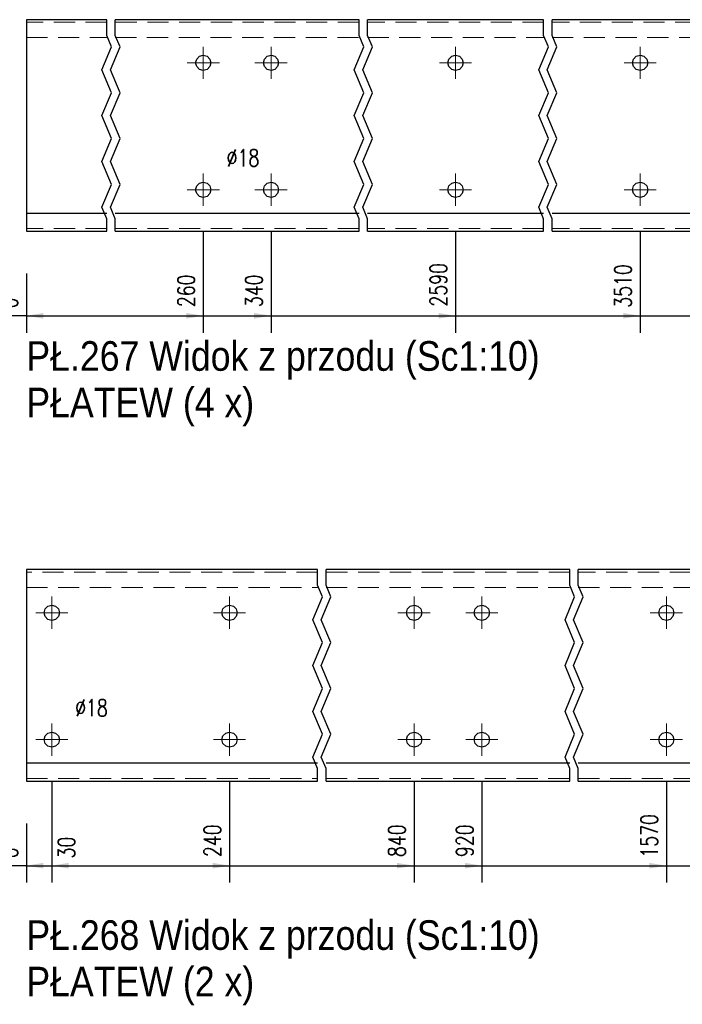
# Model space of a CAD drawing. Header units: millimetres. Extents: x -134 to 978, y 9358 to 10027.
# Tile 8 of 44: x -87 to -9, y 9600 to 9716. Entities that reach past the tile are written whole.
import ezdxf

# ---------------------------------------------------------------- set-up
doc = ezdxf.new("R2010")
doc.units = ezdxf.units.MM
doc.header["$LTSCALE"] = 10
doc.linetypes.add('HIDDEN', pattern=[0.375, 0.25, -0.125])
doc.linetypes.add('MITTE', pattern=[2, 1.25, -0.25, 0.25, -0.25])
doc.layers.get('Defpoints').update_dxf_attribs({"color": 1})
for name, color, linetype, lineweight in [('PS_Bolt', 4, 'Continuous', 13), ('PS_DIM', 4, 'Continuous', 13), ('PS_Hidden', 2, 'HIDDEN', 9), ('PS_Mid', 5, 'MITTE', 15), ('PS_Shape', 161, 'Continuous', 30), ('PS_SOLID', 7, 'Continuous', 30), ('PS_TEXT', 3, 'Continuous', 18)]:
    doc.layers.add(name, color=color, linetype=linetype, lineweight=lineweight)
doc.styles.add('gil', font='txt', dxfattribs={"width": 0.9})
doc.styles.add('simplex', font='simplex.shx', dxfattribs={"width": 0.75})
doc.dimstyles.new('1_10_GŁ_DS1-LS10', dxfattribs={"dimtxt": 2, "dimasz": 2, "dimexe": 2, "dimexo": 5, "dimgap": 1, "dimtad": 1, "dimjust": 4, "dimdec": 0, "dimlfac": 10, "dimtxsty": 'simplex', "dimblk1": 'NONE', "dimsah": 1, "dimcen": 2, "dimclrd": 256, "dimclre": 256, "dimclrt": 3, "dimadec": 1, "dimazin": 0, "dimtfac": 1, "dimtdec": 0, "dimtmove": 2, "dimatfit": 3, "dimfxl": 1, "dimarcsym": 0})

# ---------------------------------------------------------------- blocks, each defined once
blk = doc.blocks.new('*D65')
at = {"layer": 'Defpoints', "color": 0, "transparency": 16777216}
for p in [(-86.6, 9691.44), (-86.6, 9691.44), (-86.6, 9681.44)]:
    blk.add_point(p, dxfattribs=at)
at = {"layer": 'PS_DIM', "lineweight": -2, "transparency": 16777216}
for p, q in [((-86.6, 9686.44), (-86.6, 9679.44)), ((-86.6, 9686.44), (-86.6, 9679.44)), ((-86.6, 9681.44), (-88.6, 9681.44)), ((-86.6, 9681.44), (-86.6, 9681.44)), ((-84.6, 9681.44), (-82.6, 9681.44))]:
    blk.add_line(p, q, dxfattribs=at)
at = {"layer": 'PS_DIM', "transparency": 16777216}
blk.add_solid([(-84.6, 9681.77), (-84.6, 9681.11), (-86.6, 9681.44)], dxfattribs=at)
at = {"layer": 'PS_DIM', "color": 3, "transparency": 16777216, "insert": (-88.62, 9682.96), "char_height": 2, "attachment_point": 5, "rotation": 90, "style": 'simplex'}
blk.add_mtext('0', dxfattribs=at)
blk = doc.blocks.new('_None')
blk = doc.blocks.new('*D66')
at = {"layer": 'Defpoints', "color": 0, "transparency": 16777216}
for p in [(-65.7, 9696.34), (-86.6, 9691.44), (-65.7, 9681.44)]:
    blk.add_point(p, dxfattribs=at)
at = {"layer": 'PS_DIM', "lineweight": -2, "transparency": 16777216}
for p, q in [((-65.7, 9691.34), (-65.7, 9679.44)), ((-86.6, 9686.44), (-86.6, 9679.44)), ((-86.6, 9681.44), (-67.7, 9681.44))]:
    blk.add_line(p, q, dxfattribs=at)
at = {"layer": 'PS_DIM', "transparency": 16777216}
blk.add_solid([(-67.7, 9681.77), (-67.7, 9681.11), (-65.7, 9681.44)], dxfattribs=at)
at = {"layer": 'PS_DIM', "color": 3, "transparency": 16777216, "insert": (-67.72, 9684.39), "char_height": 2, "attachment_point": 5, "rotation": 90, "style": 'simplex'}
blk.add_mtext('260', dxfattribs=at)
blk = doc.blocks.new('*D67')
at = {"layer": 'Defpoints', "color": 0, "transparency": 16777216}
for p in [(-57.7, 9696.34), (-86.6, 9691.44), (-57.7, 9681.44)]:
    blk.add_point(p, dxfattribs=at)
at = {"layer": 'PS_DIM', "lineweight": -2, "transparency": 16777216}
for p, q in [((-57.7, 9691.34), (-57.7, 9679.44)), ((-86.6, 9686.44), (-86.6, 9679.44)), ((-86.6, 9681.44), (-59.7, 9681.44))]:
    blk.add_line(p, q, dxfattribs=at)
at = {"layer": 'PS_DIM', "transparency": 16777216}
blk.add_solid([(-59.7, 9681.77), (-59.7, 9681.11), (-57.7, 9681.44)], dxfattribs=at)
at = {"layer": 'PS_DIM', "color": 3, "transparency": 16777216, "insert": (-59.72, 9684.39), "char_height": 2, "attachment_point": 5, "rotation": 90, "style": 'simplex'}
blk.add_mtext('340', dxfattribs=at)
blk = doc.blocks.new('*D68')
at = {"layer": 'Defpoints', "color": 0, "transparency": 16777216}
for p in [(-35.9, 9696.34), (-86.6, 9691.44), (-35.9, 9681.44)]:
    blk.add_point(p, dxfattribs=at)
at = {"layer": 'PS_DIM', "lineweight": -2, "transparency": 16777216}
for p, q in [((-35.9, 9691.34), (-35.9, 9679.44)), ((-86.6, 9686.44), (-86.6, 9679.44)), ((-86.6, 9681.44), (-37.9, 9681.44))]:
    blk.add_line(p, q, dxfattribs=at)
at = {"layer": 'PS_DIM', "transparency": 16777216}
blk.add_solid([(-37.9, 9681.77), (-37.9, 9681.11), (-35.9, 9681.44)], dxfattribs=at)
at = {"layer": 'PS_DIM', "color": 3, "transparency": 16777216, "insert": (-37.92, 9685.1), "char_height": 2, "attachment_point": 5, "rotation": 90, "style": 'simplex'}
blk.add_mtext('2590', dxfattribs=at)
blk = doc.blocks.new('*D69')
at = {"layer": 'Defpoints', "color": 0, "transparency": 16777216}
for p in [(-14.1, 9696.34), (-86.6, 9691.44), (-14.1, 9681.44)]:
    blk.add_point(p, dxfattribs=at)
at = {"layer": 'PS_DIM', "lineweight": -2, "transparency": 16777216}
for p, q in [((-14.1, 9691.34), (-14.1, 9679.44)), ((-86.6, 9686.44), (-86.6, 9679.44)), ((-86.6, 9681.44), (-16.1, 9681.44))]:
    blk.add_line(p, q, dxfattribs=at)
at = {"layer": 'PS_DIM', "transparency": 16777216}
blk.add_solid([(-16.1, 9681.77), (-16.1, 9681.11), (-14.1, 9681.44)], dxfattribs=at)
at = {"layer": 'PS_DIM', "color": 3, "transparency": 16777216, "insert": (-16.12, 9684.96), "char_height": 2, "attachment_point": 5, "rotation": 90, "style": 'simplex'}
blk.add_mtext('3510', dxfattribs=at)
blk = doc.blocks.new('*D70')
at = {"layer": 'Defpoints', "color": 0, "transparency": 16777216}
for p in [(7.7, 9696.34), (-86.6, 9691.44), (7.7, 9681.44)]:
    blk.add_point(p, dxfattribs=at)
at = {"layer": 'PS_DIM', "lineweight": -2, "transparency": 16777216}
for p, q in [((7.7, 9691.34), (7.7, 9679.44)), ((-86.6, 9686.44), (-86.6, 9679.44)), ((-86.6, 9681.44), (5.7, 9681.44))]:
    blk.add_line(p, q, dxfattribs=at)
at = {"layer": 'PS_DIM', "transparency": 16777216}
blk.add_solid([(5.7, 9681.77), (5.7, 9681.11), (7.7, 9681.44)], dxfattribs=at)
at = {"layer": 'PS_DIM', "color": 3, "transparency": 16777216, "insert": (5.68, 9685.1), "char_height": 2, "attachment_point": 5, "rotation": 90, "style": 'simplex'}
blk.add_mtext('4260', dxfattribs=at)
blk = doc.blocks.new('*D71')
at = {"layer": 'Defpoints', "color": 0, "transparency": 16777216}
for p in [(29.5, 9696.34), (-86.6, 9691.44), (29.5, 9681.44)]:
    blk.add_point(p, dxfattribs=at)
at = {"layer": 'PS_DIM', "lineweight": -2, "transparency": 16777216}
for p, q in [((29.5, 9691.34), (29.5, 9679.44)), ((-86.6, 9686.44), (-86.6, 9679.44)), ((-86.6, 9681.44), (27.5, 9681.44))]:
    blk.add_line(p, q, dxfattribs=at)
at = {"layer": 'PS_DIM', "transparency": 16777216}
blk.add_solid([(27.5, 9681.77), (27.5, 9681.11), (29.5, 9681.44)], dxfattribs=at)
at = {"layer": 'PS_DIM', "color": 3, "transparency": 16777216, "insert": (27.48, 9684.96), "char_height": 2, "attachment_point": 5, "rotation": 90, "style": 'simplex'}
blk.add_mtext('4910', dxfattribs=at)
blk = doc.blocks.new('*D72')
at = {"layer": 'Defpoints', "color": 0, "transparency": 16777216}
for p in [(37.5, 9696.34), (-86.6, 9691.44), (37.5, 9681.44)]:
    blk.add_point(p, dxfattribs=at)
at = {"layer": 'PS_DIM', "lineweight": -2, "transparency": 16777216}
for p, q in [((37.5, 9691.34), (37.5, 9679.44)), ((-86.6, 9686.44), (-86.6, 9679.44)), ((-86.6, 9681.44), (35.5, 9681.44))]:
    blk.add_line(p, q, dxfattribs=at)
at = {"layer": 'PS_DIM', "transparency": 16777216}
blk.add_solid([(35.5, 9681.77), (35.5, 9681.11), (37.5, 9681.44)], dxfattribs=at)
at = {"layer": 'PS_DIM', "color": 3, "transparency": 16777216, "insert": (35.48, 9685.1), "char_height": 2, "attachment_point": 5, "rotation": 90, "style": 'simplex'}
blk.add_mtext('4990', dxfattribs=at)
blk = doc.blocks.new('*D73')
at = {"layer": 'Defpoints', "color": 0, "transparency": 16777216}
for p in [(59.3, 9696.34), (-86.6, 9691.44), (59.3, 9681.44)]:
    blk.add_point(p, dxfattribs=at)
at = {"layer": 'PS_DIM', "lineweight": -2, "transparency": 16777216}
for p, q in [((59.3, 9691.34), (59.3, 9679.44)), ((-86.6, 9686.44), (-86.6, 9679.44)), ((-86.6, 9681.44), (57.3, 9681.44))]:
    blk.add_line(p, q, dxfattribs=at)
at = {"layer": 'PS_DIM', "transparency": 16777216}
blk.add_solid([(57.3, 9681.77), (57.3, 9681.11), (59.3, 9681.44)], dxfattribs=at)
at = {"layer": 'PS_DIM', "color": 3, "transparency": 16777216, "insert": (57.28, 9685.1), "char_height": 2, "attachment_point": 5, "rotation": 90, "style": 'simplex'}
blk.add_mtext('5590', dxfattribs=at)
blk = doc.blocks.new('*D74')
at = {"layer": 'Defpoints', "color": 0, "transparency": 16777216}
for p in [(80.3, 9696.34), (-86.6, 9691.44), (80.3, 9681.44)]:
    blk.add_point(p, dxfattribs=at)
at = {"layer": 'PS_DIM', "lineweight": -2, "transparency": 16777216}
for p, q in [((80.3, 9691.34), (80.3, 9679.44)), ((-86.6, 9686.44), (-86.6, 9679.44)), ((-86.6, 9681.44), (78.3, 9681.44))]:
    blk.add_line(p, q, dxfattribs=at)
at = {"layer": 'PS_DIM', "transparency": 16777216}
blk.add_solid([(78.3, 9681.77), (78.3, 9681.11), (80.3, 9681.44)], dxfattribs=at)
at = {"layer": 'PS_DIM', "color": 3, "transparency": 16777216, "insert": (78.28, 9685.1), "char_height": 2, "attachment_point": 5, "rotation": 90, "style": 'simplex'}
blk.add_mtext('5800', dxfattribs=at)
blk = doc.blocks.new('*D75')
at = {"layer": 'Defpoints', "color": 0, "transparency": 16777216}
for p in [(-86.6, 9691.44), (83.3, 9691.44), (83.3, 9681.44)]:
    blk.add_point(p, dxfattribs=at)
at = {"layer": 'PS_DIM', "lineweight": -2, "transparency": 16777216}
for p, q in [((-86.6, 9686.44), (-86.6, 9679.44)), ((83.3, 9686.44), (83.3, 9679.44)), ((-86.6, 9681.44), (81.3, 9681.44))]:
    blk.add_line(p, q, dxfattribs=at)
at = {"layer": 'PS_DIM', "transparency": 16777216}
blk.add_solid([(81.3, 9681.77), (81.3, 9681.11), (83.3, 9681.44)], dxfattribs=at)
at = {"layer": 'PS_DIM', "color": 3, "transparency": 16777216, "insert": (81.82, 9685.21), "char_height": 2, "attachment_point": 5, "rotation": 90, "style": 'simplex'}
blk.add_mtext('5830', dxfattribs=at)
blk = doc.blocks.new('*D82')
at = {"layer": 'Defpoints', "color": 0, "transparency": 16777216}
for p in [(-86.6, 9626.44), (-86.6, 9626.44), (-86.6, 9616.44)]:
    blk.add_point(p, dxfattribs=at)
at = {"layer": 'PS_DIM', "lineweight": -2, "transparency": 16777216}
for p, q in [((-86.6, 9621.44), (-86.6, 9614.44)), ((-86.6, 9621.44), (-86.6, 9614.44)), ((-86.6, 9616.44), (-88.6, 9616.44)), ((-86.6, 9616.44), (-86.6, 9616.44)), ((-84.6, 9616.44), (-82.6, 9616.44))]:
    blk.add_line(p, q, dxfattribs=at)
at = {"layer": 'PS_DIM', "transparency": 16777216}
blk.add_solid([(-84.6, 9616.77), (-84.6, 9616.11), (-86.6, 9616.44)], dxfattribs=at)
at = {"layer": 'PS_DIM', "color": 3, "transparency": 16777216, "insert": (-88.62, 9617.96), "char_height": 2, "attachment_point": 5, "rotation": 90, "style": 'simplex'}
blk.add_mtext('0', dxfattribs=at)
blk = doc.blocks.new('*D83')
at = {"layer": 'Defpoints', "color": 0, "transparency": 16777216}
for p in [(-83.6, 9631.34), (-86.6, 9626.44), (-83.6, 9616.44)]:
    blk.add_point(p, dxfattribs=at)
at = {"layer": 'PS_DIM', "lineweight": -2, "transparency": 16777216}
for p, q in [((-83.6, 9626.34), (-83.6, 9614.44)), ((-86.6, 9621.44), (-86.6, 9614.44)), ((-86.6, 9616.44), (-88.6, 9616.44)), ((-86.6, 9616.44), (-83.6, 9616.44)), ((-81.6, 9616.44), (-79.6, 9616.44))]:
    blk.add_line(p, q, dxfattribs=at)
at = {"layer": 'PS_DIM', "transparency": 16777216}
blk.add_solid([(-81.6, 9616.77), (-81.6, 9616.11), (-83.6, 9616.44)], dxfattribs=at)
at = {"layer": 'PS_DIM', "color": 3, "transparency": 16777216, "insert": (-81.86, 9618.58), "char_height": 2, "attachment_point": 5, "rotation": 90, "style": 'simplex'}
blk.add_mtext('30', dxfattribs=at)
blk = doc.blocks.new('*D84')
at = {"layer": 'Defpoints', "color": 0, "transparency": 16777216}
for p in [(-62.6, 9631.34), (-86.6, 9626.44), (-62.6, 9616.44)]:
    blk.add_point(p, dxfattribs=at)
at = {"layer": 'PS_DIM', "lineweight": -2, "transparency": 16777216}
for p, q in [((-62.6, 9626.34), (-62.6, 9614.44)), ((-86.6, 9621.44), (-86.6, 9614.44)), ((-86.6, 9616.44), (-64.6, 9616.44))]:
    blk.add_line(p, q, dxfattribs=at)
at = {"layer": 'PS_DIM', "transparency": 16777216}
blk.add_solid([(-64.6, 9616.77), (-64.6, 9616.11), (-62.6, 9616.44)], dxfattribs=at)
at = {"layer": 'PS_DIM', "color": 3, "transparency": 16777216, "insert": (-64.62, 9619.39), "char_height": 2, "attachment_point": 5, "rotation": 90, "style": 'simplex'}
blk.add_mtext('240', dxfattribs=at)
blk = doc.blocks.new('*D85')
at = {"layer": 'Defpoints', "color": 0, "transparency": 16777216}
for p in [(-40.8, 9631.34), (-86.6, 9626.44), (-40.8, 9616.44)]:
    blk.add_point(p, dxfattribs=at)
at = {"layer": 'PS_DIM', "lineweight": -2, "transparency": 16777216}
for p, q in [((-40.8, 9626.34), (-40.8, 9614.44)), ((-86.6, 9621.44), (-86.6, 9614.44)), ((-86.6, 9616.44), (-42.8, 9616.44))]:
    blk.add_line(p, q, dxfattribs=at)
at = {"layer": 'PS_DIM', "transparency": 16777216}
blk.add_solid([(-42.8, 9616.77), (-42.8, 9616.11), (-40.8, 9616.44)], dxfattribs=at)
at = {"layer": 'PS_DIM', "color": 3, "transparency": 16777216, "insert": (-42.82, 9619.39), "char_height": 2, "attachment_point": 5, "rotation": 90, "style": 'simplex'}
blk.add_mtext('840', dxfattribs=at)
blk = doc.blocks.new('*D86')
at = {"layer": 'Defpoints', "color": 0, "transparency": 16777216}
for p in [(-32.8, 9631.34), (-86.6, 9626.44), (-32.8, 9616.44)]:
    blk.add_point(p, dxfattribs=at)
at = {"layer": 'PS_DIM', "lineweight": -2, "transparency": 16777216}
for p, q in [((-32.8, 9626.34), (-32.8, 9614.44)), ((-86.6, 9621.44), (-86.6, 9614.44)), ((-86.6, 9616.44), (-34.8, 9616.44))]:
    blk.add_line(p, q, dxfattribs=at)
at = {"layer": 'PS_DIM', "transparency": 16777216}
blk.add_solid([(-34.8, 9616.77), (-34.8, 9616.11), (-32.8, 9616.44)], dxfattribs=at)
at = {"layer": 'PS_DIM', "color": 3, "transparency": 16777216, "insert": (-34.82, 9619.39), "char_height": 2, "attachment_point": 5, "rotation": 90, "style": 'simplex'}
blk.add_mtext('920', dxfattribs=at)
blk = doc.blocks.new('*D87')
at = {"layer": 'Defpoints', "color": 0, "transparency": 16777216}
for p in [(-11, 9631.34), (-86.6, 9626.44), (-11, 9616.44)]:
    blk.add_point(p, dxfattribs=at)
at = {"layer": 'PS_DIM', "lineweight": -2, "transparency": 16777216}
for p, q in [((-11, 9626.34), (-11, 9614.44)), ((-86.6, 9621.44), (-86.6, 9614.44)), ((-86.6, 9616.44), (-13, 9616.44))]:
    blk.add_line(p, q, dxfattribs=at)
at = {"layer": 'PS_DIM', "transparency": 16777216}
blk.add_solid([(-13, 9616.77), (-13, 9616.11), (-11, 9616.44)], dxfattribs=at)
at = {"layer": 'PS_DIM', "color": 3, "transparency": 16777216, "insert": (-13.02, 9619.96), "char_height": 2, "attachment_point": 5, "rotation": 90, "style": 'simplex'}
blk.add_mtext('1570', dxfattribs=at)
blk = doc.blocks.new('*D88')
at = {"layer": 'Defpoints', "color": 0, "transparency": 16777216}
for p in [(10.8, 9631.34), (-86.6, 9626.44), (10.8, 9616.44)]:
    blk.add_point(p, dxfattribs=at)
at = {"layer": 'PS_DIM', "lineweight": -2, "transparency": 16777216}
for p, q in [((10.8, 9626.34), (10.8, 9614.44)), ((-86.6, 9621.44), (-86.6, 9614.44)), ((-86.6, 9616.44), (8.8, 9616.44))]:
    blk.add_line(p, q, dxfattribs=at)
at = {"layer": 'PS_DIM', "transparency": 16777216}
blk.add_solid([(8.8, 9616.77), (8.8, 9616.11), (10.8, 9616.44)], dxfattribs=at)
at = {"layer": 'PS_DIM', "color": 3, "transparency": 16777216, "insert": (8.78, 9620.1), "char_height": 2, "attachment_point": 5, "rotation": 90, "style": 'simplex'}
blk.add_mtext('2320', dxfattribs=at)
blk = doc.blocks.new('*D89')
at = {"layer": 'Defpoints', "color": 0, "transparency": 16777216}
for p in [(32.6, 9631.34), (-86.6, 9626.44), (32.6, 9616.44)]:
    blk.add_point(p, dxfattribs=at)
at = {"layer": 'PS_DIM', "lineweight": -2, "transparency": 16777216}
for p, q in [((32.6, 9626.34), (32.6, 9614.44)), ((-86.6, 9621.44), (-86.6, 9614.44)), ((-86.6, 9616.44), (30.6, 9616.44))]:
    blk.add_line(p, q, dxfattribs=at)
at = {"layer": 'PS_DIM', "transparency": 16777216}
blk.add_solid([(30.6, 9616.77), (30.6, 9616.11), (32.6, 9616.44)], dxfattribs=at)
at = {"layer": 'PS_DIM', "color": 3, "transparency": 16777216, "insert": (30.58, 9620.1), "char_height": 2, "attachment_point": 5, "rotation": 90, "style": 'simplex'}
blk.add_mtext('3240', dxfattribs=at)
blk = doc.blocks.new('*D90')
at = {"layer": 'Defpoints', "color": 0, "transparency": 16777216}
for p in [(54.4, 9631.34), (-86.6, 9626.44), (54.4, 9616.44)]:
    blk.add_point(p, dxfattribs=at)
at = {"layer": 'PS_DIM', "lineweight": -2, "transparency": 16777216}
for p, q in [((54.4, 9626.34), (54.4, 9614.44)), ((-86.6, 9621.44), (-86.6, 9614.44)), ((-86.6, 9616.44), (52.4, 9616.44))]:
    blk.add_line(p, q, dxfattribs=at)
at = {"layer": 'PS_DIM', "transparency": 16777216}
blk.add_solid([(52.4, 9616.77), (52.4, 9616.11), (54.4, 9616.44)], dxfattribs=at)
at = {"layer": 'PS_DIM', "color": 3, "transparency": 16777216, "insert": (52.38, 9620.1), "char_height": 2, "attachment_point": 5, "rotation": 90, "style": 'simplex'}
blk.add_mtext('5490', dxfattribs=at)
blk = doc.blocks.new('*D91')
at = {"layer": 'Defpoints', "color": 0, "transparency": 16777216}
for p in [(62.4, 9631.34), (-86.6, 9626.44), (62.4, 9616.44)]:
    blk.add_point(p, dxfattribs=at)
at = {"layer": 'PS_DIM', "lineweight": -2, "transparency": 16777216}
for p, q in [((62.4, 9626.34), (62.4, 9614.44)), ((-86.6, 9621.44), (-86.6, 9614.44)), ((-86.6, 9616.44), (60.4, 9616.44))]:
    blk.add_line(p, q, dxfattribs=at)
at = {"layer": 'PS_DIM', "transparency": 16777216}
blk.add_solid([(60.4, 9616.77), (60.4, 9616.11), (62.4, 9616.44)], dxfattribs=at)
at = {"layer": 'PS_DIM', "color": 3, "transparency": 16777216, "insert": (60.38, 9620.1), "char_height": 2, "attachment_point": 5, "rotation": 90, "style": 'simplex'}
blk.add_mtext('5570', dxfattribs=at)
blk = doc.blocks.new('*D92')
at = {"layer": 'Defpoints', "color": 0, "transparency": 16777216}
for p in [(-86.6, 9626.44), (83.3, 9626.44), (83.3, 9616.44)]:
    blk.add_point(p, dxfattribs=at)
at = {"layer": 'PS_DIM', "lineweight": -2, "transparency": 16777216}
for p, q in [((-86.6, 9621.44), (-86.6, 9614.44)), ((83.3, 9621.44), (83.3, 9614.44)), ((-86.6, 9616.44), (81.3, 9616.44))]:
    blk.add_line(p, q, dxfattribs=at)
at = {"layer": 'PS_DIM', "transparency": 16777216}
blk.add_solid([(81.3, 9616.77), (81.3, 9616.11), (83.3, 9616.44)], dxfattribs=at)
at = {"layer": 'PS_DIM', "color": 3, "transparency": 16777216, "insert": (81.28, 9620.1), "char_height": 2, "attachment_point": 5, "rotation": 90, "style": 'simplex'}
blk.add_mtext('5830', dxfattribs=at)
blk = doc.blocks.new('*X577')
at = {"color": 3, "linetype": 'Continuous'}
blk.add_line((-57.7, 9696.24), (-57.7, 9696.24), dxfattribs=at)
blk.add_line((-57.7, 9696.24), (-57.7, 9696.24), dxfattribs=at)
blk.add_line((-57.7, 9696.24), (-57.7, 9696.24), dxfattribs=at)
blk.add_line((-57.7, 9696.24), (-57.7, 9696.24), dxfattribs=at)
blk.add_line((-57.7, 9696.24), (-57.7, 9696.24), dxfattribs=at)
blk = doc.blocks.new('*X579')
at = {"color": 3, "linetype": 'Continuous'}
blk.add_line((-65.7, 9711.24), (-65.7, 9711.24), dxfattribs=at)
blk.add_line((-65.7, 9711.24), (-65.7, 9711.24), dxfattribs=at)
blk.add_line((-65.7, 9711.24), (-65.7, 9711.24), dxfattribs=at)
blk.add_line((-65.7, 9711.24), (-65.7, 9711.24), dxfattribs=at)
blk.add_line((-65.7, 9711.24), (-65.7, 9711.24), dxfattribs=at)
blk = doc.blocks.new('*X580')
at = {"color": 1}
for p, q in [((-77.1, 9714.58), (-77.1, 9716.44)), ((-76.1, 9714.58), (-76.1, 9716.44)), ((-47.3, 9714.58), (-47.3, 9716.44)), ((-46.3, 9714.58), (-46.3, 9716.44)), ((-25.5, 9714.58), (-25.5, 9716.44)), ((-24.5, 9714.58), (-24.5, 9716.44)), ((-76.53, 9713.23), (-77.1, 9714.58)), ((-75.53, 9713.23), (-76.1, 9714.58)), ((-46.73, 9713.23), (-47.3, 9714.58)), ((-45.73, 9713.23), (-46.3, 9714.58)), ((-24.93, 9713.23), (-25.5, 9714.58)), ((-23.93, 9713.23), (-24.5, 9714.58)), ((-77.67, 9710.52), (-76.53, 9713.23)), ((-76.67, 9710.52), (-75.53, 9713.23)), ((-47.87, 9710.52), (-46.73, 9713.23)), ((-46.87, 9710.52), (-45.73, 9713.23)), ((-26.07, 9710.52), (-24.93, 9713.23)), ((-25.07, 9710.52), (-23.93, 9713.23)), ((-76.53, 9707.81), (-77.67, 9710.52)), ((-75.53, 9707.81), (-76.67, 9710.52)), ((-46.73, 9707.81), (-47.87, 9710.52)), ((-45.73, 9707.81), (-46.87, 9710.52)), ((-24.93, 9707.81), (-26.07, 9710.52)), ((-23.93, 9707.81), (-25.07, 9710.52)), ((-77.67, 9705.1), (-76.53, 9707.81)), ((-76.67, 9705.1), (-75.53, 9707.81)), ((-47.87, 9705.1), (-46.73, 9707.81)), ((-46.87, 9705.1), (-45.73, 9707.81)), ((-26.07, 9705.1), (-24.93, 9707.81)), ((-25.07, 9705.1), (-23.93, 9707.81)), ((-76.53, 9702.39), (-77.67, 9705.1)), ((-75.53, 9702.39), (-76.67, 9705.1)), ((-46.73, 9702.39), (-47.87, 9705.1)), ((-45.73, 9702.39), (-46.87, 9705.1)), ((-24.93, 9702.39), (-26.07, 9705.1)), ((-23.93, 9702.39), (-25.07, 9705.1)), ((-77.67, 9699.68), (-76.53, 9702.39)), ((-76.67, 9699.68), (-75.53, 9702.39)), ((-47.87, 9699.68), (-46.73, 9702.39)), ((-46.87, 9699.68), (-45.73, 9702.39)), ((-26.07, 9699.68), (-24.93, 9702.39)), ((-25.07, 9699.68), (-23.93, 9702.39)), ((-76.53, 9696.97), (-77.67, 9699.68)), ((-75.53, 9696.97), (-76.67, 9699.68)), ((-46.73, 9696.97), (-47.87, 9699.68)), ((-45.73, 9696.97), (-46.87, 9699.68)), ((-24.93, 9696.97), (-26.07, 9699.68)), ((-23.93, 9696.97), (-25.07, 9699.68)), ((-77.67, 9694.26), (-76.53, 9696.97)), ((-76.67, 9694.26), (-75.53, 9696.97)), ((-47.87, 9694.26), (-46.73, 9696.97)), ((-46.87, 9694.26), (-45.73, 9696.97)), ((-26.07, 9694.26), (-24.93, 9696.97)), ((-25.07, 9694.26), (-23.93, 9696.97)), ((-77.1, 9692.91), (-77.67, 9694.26)), ((-76.1, 9692.91), (-76.67, 9694.26)), ((-47.3, 9692.91), (-47.87, 9694.26)), ((-46.3, 9692.91), (-46.87, 9694.26)), ((-25.5, 9692.91), (-26.07, 9694.26)), ((-24.5, 9692.91), (-25.07, 9694.26)), ((-77.1, 9691.44), (-77.1, 9692.91)), ((-76.1, 9691.44), (-76.1, 9692.91)), ((-47.3, 9691.44), (-47.3, 9692.91)), ((-46.3, 9691.44), (-46.3, 9692.91)), ((-25.5, 9691.44), (-25.5, 9692.91)), ((-24.5, 9691.44), (-24.5, 9692.91))]:
    blk.add_line(p, q, dxfattribs=at)
at = {"layer": 'PS_Hidden', "color": 2, "linetype": 'HIDDEN'}
for p, q in [((-77.1, 9716.14), (-86.6, 9716.14)), ((-47.3, 9716.14), (-76.1, 9716.14)), ((-25.5, 9716.14), (-46.3, 9716.14)), ((-3.7, 9716.14), (-24.5, 9716.14)), ((-86.6, 9714.34), (-77.1, 9714.34)), ((-76.1, 9714.34), (-47.3, 9714.34)), ((-46.3, 9714.34), (-25.5, 9714.34)), ((-24.5, 9714.34), (-3.7, 9714.34)), ((-77.1, 9691.74), (-86.6, 9691.74)), ((-47.3, 9691.74), (-76.1, 9691.74)), ((-25.5, 9691.74), (-46.3, 9691.74)), ((-3.7, 9691.74), (-24.5, 9691.74))]:
    blk.add_line(p, q, dxfattribs=at)
at = {"layer": 'PS_Mid', "color": 5, "linetype": 'MITTE'}
for p, q in [((-65.7, 9713.24), (-65.7, 9709.44)), ((-57.7, 9713.24), (-57.7, 9709.44)), ((-35.9, 9713.24), (-35.9, 9709.44)), ((-14.1, 9713.24), (-14.1, 9709.44)), ((-63.8, 9711.34), (-67.6, 9711.34)), ((-55.8, 9711.34), (-59.6, 9711.34)), ((-34, 9711.34), (-37.8, 9711.34)), ((-12.2, 9711.34), (-16, 9711.34)), ((-65.7, 9698.24), (-65.7, 9694.44)), ((-57.7, 9698.24), (-57.7, 9694.44)), ((-35.9, 9698.24), (-35.9, 9694.44)), ((-14.1, 9698.24), (-14.1, 9694.44)), ((-63.8, 9696.34), (-67.6, 9696.34)), ((-55.8, 9696.34), (-59.6, 9696.34)), ((-34, 9696.34), (-37.8, 9696.34)), ((-12.2, 9696.34), (-16, 9696.34))]:
    blk.add_line(p, q, dxfattribs=at)
at = {"layer": 'PS_SOLID', "color": 7, "linetype": 'Continuous'}
for p, q in [((-77.1, 9716.44), (-86.6, 9716.44)), ((-86.6, 9716.44), (-86.6, 9693.54)), ((-65.7, 9716.44), (-76.1, 9716.44)), ((-57.7, 9716.44), (-65.7, 9716.44)), ((-47.3, 9716.44), (-57.7, 9716.44)), ((-35.9, 9716.44), (-46.3, 9716.44)), ((-25.5, 9716.44), (-35.9, 9716.44)), ((-14.1, 9716.44), (-24.5, 9716.44)), ((-3.7, 9716.44), (-14.1, 9716.44)), ((-66.6, 9711.34), (-66.48, 9711.79)), ((-66.48, 9710.89), (-66.6, 9711.34)), ((-66.48, 9711.79), (-66.15, 9712.12)), ((-66.15, 9712.12), (-65.7, 9712.24)), ((-65.7, 9712.24), (-65.25, 9712.12)), ((-65.25, 9712.12), (-64.92, 9711.79)), ((-64.92, 9711.79), (-64.8, 9711.34)), ((-64.8, 9711.34), (-64.92, 9710.89)), ((-58.6, 9711.34), (-58.48, 9711.79)), ((-58.48, 9710.89), (-58.6, 9711.34)), ((-58.48, 9711.79), (-58.15, 9712.12)), ((-58.15, 9712.12), (-57.7, 9712.24)), ((-57.7, 9712.24), (-57.25, 9712.12)), ((-57.25, 9712.12), (-56.92, 9711.79)), ((-56.92, 9711.79), (-56.8, 9711.34)), ((-56.8, 9711.34), (-56.92, 9710.89)), ((-36.8, 9711.34), (-36.68, 9711.79)), ((-36.68, 9710.89), (-36.8, 9711.34)), ((-36.68, 9711.79), (-36.35, 9712.12)), ((-36.35, 9712.12), (-35.9, 9712.24)), ((-35.9, 9712.24), (-35.45, 9712.12)), ((-35.45, 9712.12), (-35.12, 9711.79)), ((-35.12, 9711.79), (-35, 9711.34)), ((-35, 9711.34), (-35.12, 9710.89)), ((-15, 9711.34), (-14.88, 9711.79)), ((-14.88, 9710.89), (-15, 9711.34)), ((-14.88, 9711.79), (-14.55, 9712.12)), ((-14.55, 9712.12), (-14.1, 9712.24)), ((-14.1, 9712.24), (-13.65, 9712.12)), ((-13.65, 9712.12), (-13.32, 9711.79)), ((-13.32, 9711.79), (-13.2, 9711.34)), ((-13.2, 9711.34), (-13.32, 9710.89)), ((-66.15, 9710.56), (-66.48, 9710.89)), ((-65.7, 9710.44), (-66.15, 9710.56)), ((-65.25, 9710.56), (-65.7, 9710.44)), ((-64.92, 9710.89), (-65.25, 9710.56)), ((-58.15, 9710.56), (-58.48, 9710.89)), ((-57.7, 9710.44), (-58.15, 9710.56)), ((-57.25, 9710.56), (-57.7, 9710.44)), ((-56.92, 9710.89), (-57.25, 9710.56)), ((-36.35, 9710.56), (-36.68, 9710.89)), ((-35.9, 9710.44), (-36.35, 9710.56)), ((-35.45, 9710.56), (-35.9, 9710.44)), ((-35.12, 9710.89), (-35.45, 9710.56)), ((-14.55, 9710.56), (-14.88, 9710.89)), ((-14.1, 9710.44), (-14.55, 9710.56)), ((-13.65, 9710.56), (-14.1, 9710.44)), ((-13.32, 9710.89), (-13.65, 9710.56)), ((-66.15, 9697.12), (-65.7, 9697.24)), ((-65.7, 9697.24), (-65.25, 9697.12)), ((-58.15, 9697.12), (-57.7, 9697.24)), ((-57.7, 9697.24), (-57.25, 9697.12)), ((-36.35, 9697.12), (-35.9, 9697.24)), ((-35.9, 9697.24), (-35.45, 9697.12)), ((-14.55, 9697.12), (-14.1, 9697.24)), ((-14.1, 9697.24), (-13.65, 9697.12)), ((-66.6, 9696.34), (-66.48, 9696.79)), ((-66.48, 9695.89), (-66.6, 9696.34)), ((-66.48, 9696.79), (-66.15, 9697.12)), ((-65.25, 9697.12), (-64.92, 9696.79)), ((-64.92, 9696.79), (-64.8, 9696.34)), ((-64.8, 9696.34), (-64.92, 9695.89)), ((-58.6, 9696.34), (-58.48, 9696.79)), ((-58.48, 9695.89), (-58.6, 9696.34)), ((-58.48, 9696.79), (-58.15, 9697.12)), ((-57.25, 9697.12), (-56.92, 9696.79)), ((-56.92, 9696.79), (-56.8, 9696.34)), ((-56.8, 9696.34), (-56.92, 9695.89)), ((-36.8, 9696.34), (-36.68, 9696.79)), ((-36.68, 9695.89), (-36.8, 9696.34)), ((-36.68, 9696.79), (-36.35, 9697.12)), ((-35.45, 9697.12), (-35.12, 9696.79)), ((-35.12, 9696.79), (-35, 9696.34)), ((-35, 9696.34), (-35.12, 9695.89)), ((-15, 9696.34), (-14.88, 9696.79)), ((-14.88, 9695.89), (-15, 9696.34)), ((-14.88, 9696.79), (-14.55, 9697.12)), ((-13.65, 9697.12), (-13.32, 9696.79)), ((-13.32, 9696.79), (-13.2, 9696.34)), ((-13.2, 9696.34), (-13.32, 9695.89)), ((-66.15, 9695.56), (-66.48, 9695.89)), ((-65.7, 9695.44), (-66.15, 9695.56)), ((-65.25, 9695.56), (-65.7, 9695.44)), ((-64.92, 9695.89), (-65.25, 9695.56)), ((-58.15, 9695.56), (-58.48, 9695.89)), ((-57.7, 9695.44), (-58.15, 9695.56)), ((-57.25, 9695.56), (-57.7, 9695.44)), ((-56.92, 9695.89), (-57.25, 9695.56)), ((-36.35, 9695.56), (-36.68, 9695.89)), ((-35.9, 9695.44), (-36.35, 9695.56)), ((-35.45, 9695.56), (-35.9, 9695.44)), ((-35.12, 9695.89), (-35.45, 9695.56)), ((-14.55, 9695.56), (-14.88, 9695.89)), ((-14.1, 9695.44), (-14.55, 9695.56)), ((-13.65, 9695.56), (-14.1, 9695.44)), ((-13.32, 9695.89), (-13.65, 9695.56)), ((-77.1, 9693.54), (-86.6, 9693.54)), ((-86.6, 9693.54), (-86.6, 9691.44)), ((-47.3, 9693.54), (-76.1, 9693.54)), ((-25.5, 9693.54), (-46.3, 9693.54)), ((-3.7, 9693.54), (-24.5, 9693.54)), ((-86.6, 9691.44), (-77.1, 9691.44)), ((-76.1, 9691.44), (-47.3, 9691.44)), ((-46.3, 9691.44), (-25.5, 9691.44)), ((-24.5, 9691.44), (-3.7, 9691.44))]:
    blk.add_line(p, q, dxfattribs=at)
blk = doc.blocks.new('*X581')
at = {"color": 3, "linetype": 'Continuous'}
blk.add_line((-57.7, 9711.24), (-57.7, 9711.24), dxfattribs=at)
blk.add_line((-57.7, 9711.24), (-57.7, 9711.24), dxfattribs=at)
blk.add_line((-57.7, 9711.24), (-57.7, 9711.24), dxfattribs=at)
blk.add_line((-57.7, 9711.24), (-57.7, 9711.24), dxfattribs=at)
blk.add_line((-57.7, 9711.24), (-57.7, 9711.24), dxfattribs=at)
blk = doc.blocks.new('*X582')
at = {"color": 3, "linetype": 'Continuous'}
blk.add_line((-65.7, 9696.24), (-65.7, 9696.24), dxfattribs=at)
blk.add_line((-65.7, 9696.24), (-65.7, 9696.24), dxfattribs=at)
blk.add_line((-65.7, 9696.24), (-65.7, 9696.24), dxfattribs=at)
blk.add_line((-65.7, 9696.24), (-65.7, 9696.24), dxfattribs=at)
blk.add_line((-65.7, 9696.24), (-65.7, 9696.24), dxfattribs=at)
blk = doc.blocks.new('*X585')
at = {"color": 3, "style": 'gil', "width": 0.9}
for s, p in [('PŁ.267 Widok z przodu (Sc1:10)', (-86.6, 9674.94)), ('PŁATEW (4 x)', (-86.6, 9669.44))]:
    blk.add_text(s, height=3.5, dxfattribs=at).set_placement(p)
blk = doc.blocks.new('*X596')
at = {"color": 3, "linetype": 'Continuous'}
blk.add_line((-32.8, 9631.24), (-32.8, 9631.24), dxfattribs=at)
blk.add_line((-32.8, 9631.24), (-32.8, 9631.24), dxfattribs=at)
blk.add_line((-32.8, 9631.24), (-32.8, 9631.24), dxfattribs=at)
blk.add_line((-32.8, 9631.24), (-32.8, 9631.24), dxfattribs=at)
blk.add_line((-32.8, 9631.24), (-32.8, 9631.24), dxfattribs=at)
blk = doc.blocks.new('*X598')
at = {"color": 3, "linetype": 'Continuous'}
blk.add_line((-40.8, 9631.24), (-40.8, 9631.24), dxfattribs=at)
blk.add_line((-40.8, 9631.24), (-40.8, 9631.24), dxfattribs=at)
blk.add_line((-40.8, 9631.24), (-40.8, 9631.24), dxfattribs=at)
blk.add_line((-40.8, 9631.24), (-40.8, 9631.24), dxfattribs=at)
blk.add_line((-40.8, 9631.24), (-40.8, 9631.24), dxfattribs=at)
blk = doc.blocks.new('*X602')
at = {"color": 1}
for p, q in [((-52.2, 9649.58), (-52.2, 9651.44)), ((-51.2, 9649.58), (-51.2, 9651.44)), ((-22.4, 9649.58), (-22.4, 9651.44)), ((-21.4, 9649.58), (-21.4, 9651.44)), ((-51.63, 9648.23), (-52.2, 9649.58)), ((-50.63, 9648.23), (-51.2, 9649.58)), ((-21.83, 9648.23), (-22.4, 9649.58)), ((-20.83, 9648.23), (-21.4, 9649.58)), ((-52.77, 9645.52), (-51.63, 9648.23)), ((-51.77, 9645.52), (-50.63, 9648.23)), ((-22.97, 9645.52), (-21.83, 9648.23)), ((-21.97, 9645.52), (-20.83, 9648.23)), ((-51.63, 9642.81), (-52.77, 9645.52)), ((-50.63, 9642.81), (-51.77, 9645.52)), ((-21.83, 9642.81), (-22.97, 9645.52)), ((-20.83, 9642.81), (-21.97, 9645.52)), ((-52.77, 9640.1), (-51.63, 9642.81)), ((-51.77, 9640.1), (-50.63, 9642.81)), ((-22.97, 9640.1), (-21.83, 9642.81)), ((-21.97, 9640.1), (-20.83, 9642.81)), ((-51.63, 9637.39), (-52.77, 9640.1)), ((-50.63, 9637.39), (-51.77, 9640.1)), ((-21.83, 9637.39), (-22.97, 9640.1)), ((-20.83, 9637.39), (-21.97, 9640.1)), ((-52.77, 9634.68), (-51.63, 9637.39)), ((-51.77, 9634.68), (-50.63, 9637.39)), ((-22.97, 9634.68), (-21.83, 9637.39)), ((-21.97, 9634.68), (-20.83, 9637.39)), ((-51.63, 9631.97), (-52.77, 9634.68)), ((-50.63, 9631.97), (-51.77, 9634.68)), ((-21.83, 9631.97), (-22.97, 9634.68)), ((-20.83, 9631.97), (-21.97, 9634.68)), ((-52.77, 9629.26), (-51.63, 9631.97)), ((-51.77, 9629.26), (-50.63, 9631.97)), ((-22.97, 9629.26), (-21.83, 9631.97)), ((-21.97, 9629.26), (-20.83, 9631.97)), ((-52.2, 9627.91), (-52.77, 9629.26)), ((-51.2, 9627.91), (-51.77, 9629.26)), ((-22.4, 9627.91), (-22.97, 9629.26)), ((-21.4, 9627.91), (-21.97, 9629.26)), ((-52.2, 9626.44), (-52.2, 9627.91)), ((-51.2, 9626.44), (-51.2, 9627.91)), ((-22.4, 9626.44), (-22.4, 9627.91)), ((-21.4, 9626.44), (-21.4, 9627.91))]:
    blk.add_line(p, q, dxfattribs=at)
at = {"layer": 'PS_Hidden', "color": 2, "linetype": 'HIDDEN'}
for p, q in [((-52.2, 9651.14), (-86.6, 9651.14)), ((-22.4, 9651.14), (-51.2, 9651.14)), ((-0.6, 9651.14), (-21.4, 9651.14)), ((-86.6, 9649.34), (-52.2, 9649.34)), ((-51.2, 9649.34), (-22.4, 9649.34)), ((-21.4, 9649.34), (-0.6, 9649.34)), ((-86.6, 9626.74), (-52.2, 9626.74)), ((-51.2, 9626.74), (-22.4, 9626.74)), ((-21.4, 9626.74), (-0.6, 9626.74))]:
    blk.add_line(p, q, dxfattribs=at)
at = {"layer": 'PS_Mid', "color": 5, "linetype": 'MITTE'}
for p, q in [((-83.6, 9648.24), (-83.6, 9644.44)), ((-62.6, 9648.24), (-62.6, 9644.44)), ((-40.8, 9648.24), (-40.8, 9644.44)), ((-32.8, 9648.24), (-32.8, 9644.44)), ((-11, 9648.24), (-11, 9644.44)), ((-81.7, 9646.34), (-85.5, 9646.34)), ((-60.7, 9646.34), (-64.5, 9646.34)), ((-38.9, 9646.34), (-42.7, 9646.34)), ((-30.9, 9646.34), (-34.7, 9646.34)), ((-9.1, 9646.34), (-12.9, 9646.34)), ((-83.6, 9633.24), (-83.6, 9629.44)), ((-62.6, 9633.24), (-62.6, 9629.44)), ((-40.8, 9633.24), (-40.8, 9629.44)), ((-32.8, 9633.24), (-32.8, 9629.44)), ((-11, 9633.24), (-11, 9629.44)), ((-81.7, 9631.34), (-85.5, 9631.34)), ((-60.7, 9631.34), (-64.5, 9631.34)), ((-38.9, 9631.34), (-42.7, 9631.34)), ((-30.9, 9631.34), (-34.7, 9631.34)), ((-9.1, 9631.34), (-12.9, 9631.34))]:
    blk.add_line(p, q, dxfattribs=at)
at = {"layer": 'PS_SOLID', "color": 7, "linetype": 'Continuous'}
for p, q in [((-83.6, 9651.44), (-86.6, 9651.44)), ((-86.6, 9651.44), (-86.6, 9628.54)), ((-62.6, 9651.44), (-83.6, 9651.44)), ((-52.2, 9651.44), (-62.6, 9651.44)), ((-40.8, 9651.44), (-51.2, 9651.44)), ((-32.8, 9651.44), (-40.8, 9651.44)), ((-22.4, 9651.44), (-32.8, 9651.44)), ((-11, 9651.44), (-21.4, 9651.44)), ((-0.6, 9651.44), (-11, 9651.44)), ((-84.38, 9646.79), (-84.05, 9647.12)), ((-84.05, 9647.12), (-83.6, 9647.24)), ((-83.6, 9647.24), (-83.15, 9647.12)), ((-83.15, 9647.12), (-82.82, 9646.79)), ((-63.38, 9646.79), (-63.05, 9647.12)), ((-63.05, 9647.12), (-62.6, 9647.24)), ((-62.6, 9647.24), (-62.15, 9647.12)), ((-62.15, 9647.12), (-61.82, 9646.79)), ((-41.58, 9646.79), (-41.25, 9647.12)), ((-41.25, 9647.12), (-40.8, 9647.24)), ((-40.8, 9647.24), (-40.35, 9647.12)), ((-40.35, 9647.12), (-40.02, 9646.79)), ((-33.58, 9646.79), (-33.25, 9647.12)), ((-33.25, 9647.12), (-32.8, 9647.24)), ((-32.8, 9647.24), (-32.35, 9647.12)), ((-32.35, 9647.12), (-32.02, 9646.79)), ((-11.78, 9646.79), (-11.45, 9647.12)), ((-11.45, 9647.12), (-11, 9647.24)), ((-11, 9647.24), (-10.55, 9647.12)), ((-10.55, 9647.12), (-10.22, 9646.79)), ((-84.5, 9646.34), (-84.38, 9646.79)), ((-84.38, 9645.89), (-84.5, 9646.34)), ((-82.82, 9646.79), (-82.7, 9646.34)), ((-82.7, 9646.34), (-82.82, 9645.89)), ((-63.5, 9646.34), (-63.38, 9646.79)), ((-63.38, 9645.89), (-63.5, 9646.34)), ((-61.82, 9646.79), (-61.7, 9646.34)), ((-61.7, 9646.34), (-61.82, 9645.89)), ((-41.7, 9646.34), (-41.58, 9646.79)), ((-41.58, 9645.89), (-41.7, 9646.34)), ((-40.02, 9646.79), (-39.9, 9646.34)), ((-39.9, 9646.34), (-40.02, 9645.89)), ((-33.7, 9646.34), (-33.58, 9646.79)), ((-33.58, 9645.89), (-33.7, 9646.34)), ((-32.02, 9646.79), (-31.9, 9646.34)), ((-31.9, 9646.34), (-32.02, 9645.89)), ((-11.9, 9646.34), (-11.78, 9646.79)), ((-11.78, 9645.89), (-11.9, 9646.34)), ((-10.22, 9646.79), (-10.1, 9646.34)), ((-10.1, 9646.34), (-10.22, 9645.89)), ((-84.05, 9645.56), (-84.38, 9645.89)), ((-83.6, 9645.44), (-84.05, 9645.56)), ((-83.15, 9645.56), (-83.6, 9645.44)), ((-82.82, 9645.89), (-83.15, 9645.56)), ((-63.05, 9645.56), (-63.38, 9645.89)), ((-62.6, 9645.44), (-63.05, 9645.56)), ((-62.15, 9645.56), (-62.6, 9645.44)), ((-61.82, 9645.89), (-62.15, 9645.56)), ((-41.25, 9645.56), (-41.58, 9645.89)), ((-40.8, 9645.44), (-41.25, 9645.56)), ((-40.35, 9645.56), (-40.8, 9645.44)), ((-40.02, 9645.89), (-40.35, 9645.56)), ((-33.25, 9645.56), (-33.58, 9645.89)), ((-32.8, 9645.44), (-33.25, 9645.56)), ((-32.35, 9645.56), (-32.8, 9645.44)), ((-32.02, 9645.89), (-32.35, 9645.56)), ((-11.45, 9645.56), (-11.78, 9645.89)), ((-11, 9645.44), (-11.45, 9645.56)), ((-10.55, 9645.56), (-11, 9645.44)), ((-10.22, 9645.89), (-10.55, 9645.56)), ((-84.38, 9631.79), (-84.05, 9632.12)), ((-84.05, 9632.12), (-83.6, 9632.24)), ((-83.6, 9632.24), (-83.15, 9632.12)), ((-83.15, 9632.12), (-82.82, 9631.79)), ((-63.38, 9631.79), (-63.05, 9632.12)), ((-63.05, 9632.12), (-62.6, 9632.24)), ((-62.6, 9632.24), (-62.15, 9632.12)), ((-62.15, 9632.12), (-61.82, 9631.79)), ((-41.58, 9631.79), (-41.25, 9632.12)), ((-41.25, 9632.12), (-40.8, 9632.24)), ((-40.8, 9632.24), (-40.35, 9632.12)), ((-40.35, 9632.12), (-40.02, 9631.79)), ((-33.58, 9631.79), (-33.25, 9632.12)), ((-33.25, 9632.12), (-32.8, 9632.24)), ((-32.8, 9632.24), (-32.35, 9632.12)), ((-32.35, 9632.12), (-32.02, 9631.79)), ((-11.78, 9631.79), (-11.45, 9632.12)), ((-11.45, 9632.12), (-11, 9632.24)), ((-11, 9632.24), (-10.55, 9632.12)), ((-10.55, 9632.12), (-10.22, 9631.79)), ((-84.5, 9631.34), (-84.38, 9631.79)), ((-84.38, 9630.89), (-84.5, 9631.34)), ((-84.05, 9630.56), (-84.38, 9630.89)), ((-82.82, 9630.89), (-83.15, 9630.56)), ((-82.82, 9631.79), (-82.7, 9631.34)), ((-82.7, 9631.34), (-82.82, 9630.89)), ((-63.5, 9631.34), (-63.38, 9631.79)), ((-63.38, 9630.89), (-63.5, 9631.34)), ((-63.05, 9630.56), (-63.38, 9630.89)), ((-61.82, 9630.89), (-62.15, 9630.56)), ((-61.82, 9631.79), (-61.7, 9631.34)), ((-61.7, 9631.34), (-61.82, 9630.89)), ((-41.7, 9631.34), (-41.58, 9631.79)), ((-41.58, 9630.89), (-41.7, 9631.34)), ((-41.25, 9630.56), (-41.58, 9630.89)), ((-40.02, 9630.89), (-40.35, 9630.56)), ((-40.02, 9631.79), (-39.9, 9631.34)), ((-39.9, 9631.34), (-40.02, 9630.89)), ((-33.7, 9631.34), (-33.58, 9631.79)), ((-33.58, 9630.89), (-33.7, 9631.34)), ((-33.25, 9630.56), (-33.58, 9630.89)), ((-32.02, 9630.89), (-32.35, 9630.56)), ((-32.02, 9631.79), (-31.9, 9631.34)), ((-31.9, 9631.34), (-32.02, 9630.89)), ((-11.9, 9631.34), (-11.78, 9631.79)), ((-11.78, 9630.89), (-11.9, 9631.34)), ((-11.45, 9630.56), (-11.78, 9630.89)), ((-10.22, 9630.89), (-10.55, 9630.56)), ((-10.22, 9631.79), (-10.1, 9631.34)), ((-10.1, 9631.34), (-10.22, 9630.89)), ((-83.6, 9630.44), (-84.05, 9630.56)), ((-83.15, 9630.56), (-83.6, 9630.44)), ((-62.6, 9630.44), (-63.05, 9630.56)), ((-62.15, 9630.56), (-62.6, 9630.44)), ((-40.8, 9630.44), (-41.25, 9630.56)), ((-40.35, 9630.56), (-40.8, 9630.44)), ((-32.8, 9630.44), (-33.25, 9630.56)), ((-32.35, 9630.56), (-32.8, 9630.44)), ((-11, 9630.44), (-11.45, 9630.56)), ((-10.55, 9630.56), (-11, 9630.44)), ((-52.2, 9628.54), (-86.6, 9628.54)), ((-86.6, 9628.54), (-86.6, 9626.44)), ((-22.4, 9628.54), (-51.2, 9628.54)), ((-0.6, 9628.54), (-21.4, 9628.54)), ((-86.6, 9626.44), (-52.2, 9626.44)), ((-51.2, 9626.44), (-22.4, 9626.44)), ((-21.4, 9626.44), (-0.6, 9626.44))]:
    blk.add_line(p, q, dxfattribs=at)
blk = doc.blocks.new('*X603')
at = {"color": 3, "linetype": 'Continuous'}
blk.add_line((-40.8, 9646.24), (-40.8, 9646.24), dxfattribs=at)
blk.add_line((-40.8, 9646.24), (-40.8, 9646.24), dxfattribs=at)
blk.add_line((-40.8, 9646.24), (-40.8, 9646.24), dxfattribs=at)
blk.add_line((-40.8, 9646.24), (-40.8, 9646.24), dxfattribs=at)
blk.add_line((-40.8, 9646.24), (-40.8, 9646.24), dxfattribs=at)
blk = doc.blocks.new('*X604')
at = {"color": 3, "linetype": 'Continuous'}
blk.add_line((-32.8, 9646.24), (-32.8, 9646.24), dxfattribs=at)
blk.add_line((-32.8, 9646.24), (-32.8, 9646.24), dxfattribs=at)
blk.add_line((-32.8, 9646.24), (-32.8, 9646.24), dxfattribs=at)
blk.add_line((-32.8, 9646.24), (-32.8, 9646.24), dxfattribs=at)
blk.add_line((-32.8, 9646.24), (-32.8, 9646.24), dxfattribs=at)
blk = doc.blocks.new('*X605')
at = {"color": 3, "style": 'gil', "width": 0.9}
for s, p in [('PŁ.268 Widok z przodu (Sc1:10)', (-86.6, 9606.49)), ('PŁATEW (2 x)', (-86.6, 9600.99))]:
    blk.add_text(s, height=3.5, dxfattribs=at).set_placement(p)

msp = doc.modelspace()

# ---------------------------------------------------------------- block references
at = {"layer": 'PS_Bolt', "color": 3}
for name in ['*X579', '*X581', '*X582', '*X577', '*X603', '*X604', '*X598', '*X596']:
    msp.add_blockref(name, (0, 0), dxfattribs=at)
at = {"layer": 'PS_Shape', "color": 5}
for name in ['*X580', '*X602']:
    msp.add_blockref(name, (0, 0), dxfattribs=at)
at = {"layer": 'PS_TEXT'}
for name in ['*X585', '*X605']:
    msp.add_blockref(name, (0, 0), dxfattribs=at)

# ---------------------------------------------------------------- texts
at = {"layer": 'PS_DIM', "char_height": 2, "attachment_point": 7, "style": 'simplex'}
for insert in [(-62.94, 9699.1), (-80.84, 9634.1)]:
    msp.add_mtext('\\A1;%%c18', dxfattribs=dict(at, insert=insert))

# ---------------------------------------------------------------- dimensions: what is measured, and where the dimension line sits
at = {"layer": 'PS_DIM'}
for base, p1, p2, text, picture, middle in [((-65.7, 9681.44), (-86.6, 9691.44), (-65.7, 9696.34), '260', '*D66', (-67.72, 9684.39)), ((-57.7, 9681.44), (-86.6, 9691.44), (-57.7, 9696.34), '340', '*D67', (-59.72, 9684.39)), ((-35.9, 9681.44), (-86.6, 9691.44), (-35.9, 9696.34), '2590', '*D68', (-37.92, 9685.1)), ((-14.1, 9681.44), (-86.6, 9691.44), (-14.1, 9696.34), '3510', '*D69', (-16.12, 9684.96)), ((7.7, 9681.44), (-86.6, 9691.44), (7.7, 9696.34), '4260', '*D70', (5.68, 9685.1)), ((29.5, 9681.44), (-86.6, 9691.44), (29.5, 9696.34), '4910', '*D71', (27.48, 9684.96)), ((37.5, 9681.44), (-86.6, 9691.44), (37.5, 9696.34), '4990', '*D72', (35.48, 9685.1)), ((59.3, 9681.44), (-86.6, 9691.44), (59.3, 9696.34), '5590', '*D73', (57.28, 9685.1)), ((80.3, 9681.44), (-86.6, 9691.44), (80.3, 9696.34), '5800', '*D74', (78.28, 9685.1)), ((83.3, 9681.44), (-86.6, 9691.44), (83.3, 9691.44), '5830', '*D75', (81.82, 9685.21)), ((-40.8, 9616.44), (-86.6, 9626.44), (-40.8, 9631.34), '840', '*D85', (-42.82, 9619.39)), ((-32.8, 9616.44), (-86.6, 9626.44), (-32.8, 9631.34), '920', '*D86', (-34.82, 9619.39)), ((-11, 9616.44), (-86.6, 9626.44), (-11, 9631.34), '1570', '*D87', (-13.02, 9619.96)), ((10.8, 9616.44), (-86.6, 9626.44), (10.8, 9631.34), '2320', '*D88', (8.78, 9620.1)), ((32.6, 9616.44), (-86.6, 9626.44), (32.6, 9631.34), '3240', '*D89', (30.58, 9620.1)), ((54.4, 9616.44), (-86.6, 9626.44), (54.4, 9631.34), '5490', '*D90', (52.38, 9620.1)), ((62.4, 9616.44), (-86.6, 9626.44), (62.4, 9631.34), '5570', '*D91', (60.38, 9620.1)), ((83.3, 9616.44), (-86.6, 9626.44), (83.3, 9626.44), '5830', '*D92', (81.28, 9620.1))]:
    dim = msp.add_linear_dim(base=base, p1=p1, p2=p2, text=text, dimstyle='1_10_GŁ_DS1-LS10', dxfattribs=at)
    dim.commit()
    dim.dimension.update_dxf_attribs({"geometry": picture, "text_midpoint": middle, "dimtype": 128, "text_rotation": 90})
for base, p1, p2, picture, middle in [((-86.6007, 9681.4396), (-86.6008, 9691.4396), (-86.6007, 9691.4396), '*D65', (-88.6207, 9682.9596)), ((-83.6, 9616.44), (-86.6, 9626.44), (-83.6, 9631.34), '*D83', (-81.86, 9618.58)), ((-62.6, 9616.44), (-86.6, 9626.44), (-62.6, 9631.34), '*D84', (-64.62, 9619.39)), ((-86.6007, 9616.4396), (-86.6008, 9626.4396), (-86.6007, 9626.4396), '*D82', (-88.6207, 9617.9596))]:
    dim = msp.add_linear_dim(base=base, p1=p1, p2=p2, dimstyle='1_10_GŁ_DS1-LS10', dxfattribs=at)
    dim.commit()
    dim.dimension.update_dxf_attribs({"geometry": picture, "text_midpoint": middle, "dimtype": 128, "text_rotation": 90})

doc.saveas('drawing.dxf')
